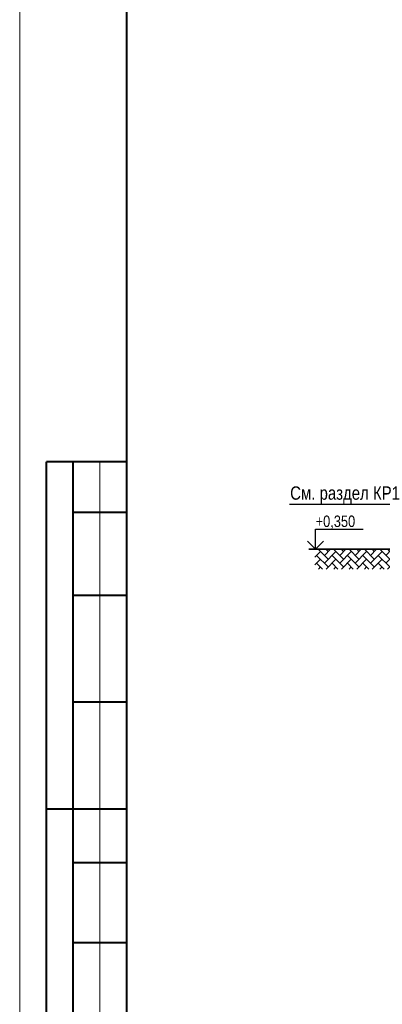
# Model space of a CAD drawing. Header units: millimetres. Extents: x -3919 to 82452, y -32191 to 86609.
# Tile 2 of 12: x -3919 to 9631, y -8487 to 28341. Entities that reach past the tile are written whole.
import ezdxf

# ---------------------------------------------------------------- set-up
doc = ezdxf.new("R2010")
doc.units = ezdxf.units.MM
for name, color, linetype, lineweight in [('земля', 112, 'Continuous', 35), ('СК-200-Р(амка)', 7, 'Continuous', 40), ('СК-210-Р-РАМКА ЛИНИИ ТОНКИЕ', 7, 'Continuous', 15), ('СК-400-Т(екст)', 7, 'Continuous', 20), ('СК-600-Ш(триховка', 7, 'Continuous', 5)]:
    doc.layers.add(name, color=color, linetype=linetype, lineweight=lineweight)
doc.layers.add('текст', color=7, linetype='Continuous')
doc.styles.add('RUSS', font='arial.ttf', dxfattribs={"width": 0.8})

msp = doc.modelspace()

# ---------------------------------------------------------------- hatches: boundary and pattern name
at = {"layer": 'СК-600-Ш(триховка'}
h = msp.add_hatch(dxfattribs=at)
h.set_pattern_fill('AR-HBONE', color=256, scale=2)
h.set_pattern_definition([(45, (-89664.83, -892.76), (0, 287.3682), [609.6, -203.2]), (135, (-89521.15, -749.07), (3e-14, 287.3682), [609.6, -203.2])])
h.paths.add_polyline_path([(12594, 8530.7), (7111.1, 8530.7), (7111.1, 7794.6), (12594, 7794.6)])

# ---------------------------------------------------------------- linework, layer by layer
at = {"layer": 'земля'}
msp.add_line((12594, 8530.7), (6881.3, 8530.7), dxfattribs=at)
at = {"layer": 'СК-200-Р(амка)'}
for p, q in [((80.7, -31191.4), (80.7, 85608.6)), ((80.7, 11808.6), (-2919.3, 11808.6)), ((-2919.3, -14191.4), (-2919.3, 11808.6)), ((-1919.3, -14191.4), (-1919.3, 11808.6)), ((80.7, 9908.6), (-1919.3, 9908.6)), ((80.7, 6808.6), (-1919.3, 6808.6)), ((80.7, 2808.6), (-1919.3, 2808.6)), ((80.7, -1191.4), (-2919.3, -1191.4)), ((80.7, -3191.4), (-1919.3, -3191.4)), ((80.7, -6191.4), (-1919.3, -6191.4))]:
    msp.add_line(p, q, dxfattribs=at)
at = {"layer": 'СК-210-Р-РАМКА ЛИНИИ ТОНКИЕ'}
for p, q in [((-3919.3, -32191.4), (-3919.3, 86608.6)), ((-919.3, -14191.4), (-919.3, 11808.6))]:
    msp.add_line(p, q, dxfattribs=at)
at = {"layer": 'текст'}
for p, q in [((6159.1, 10221.2), (10790.9, 10221.2)), ((7140, 8530.7), (7140, 9280.7)), ((7140, 9280.7), (8918.4, 9280.7)), ((6840, 8830.7), (7140, 8530.7)), ((7140, 8530.7), (7440, 8830.7))]:
    msp.add_line(p, q, dxfattribs=at)

# ---------------------------------------------------------------- texts
at = {"layer": 'СК-400-Т(екст)', "color": 7, "insert": (6188.8, 10886), "char_height": 500, "width": 7054.545, "attachment_point": 1, "style": 'RUSS'}
msp.add_mtext('См. раздел КР1', dxfattribs=at)
at = {"layer": 'текст', "style": 'RUSS', "width": 0.8}
msp.add_text('+0,350', height=428.63, dxfattribs=at).set_placement((7140, 9365.5))

doc.saveas('drawing.dxf')
